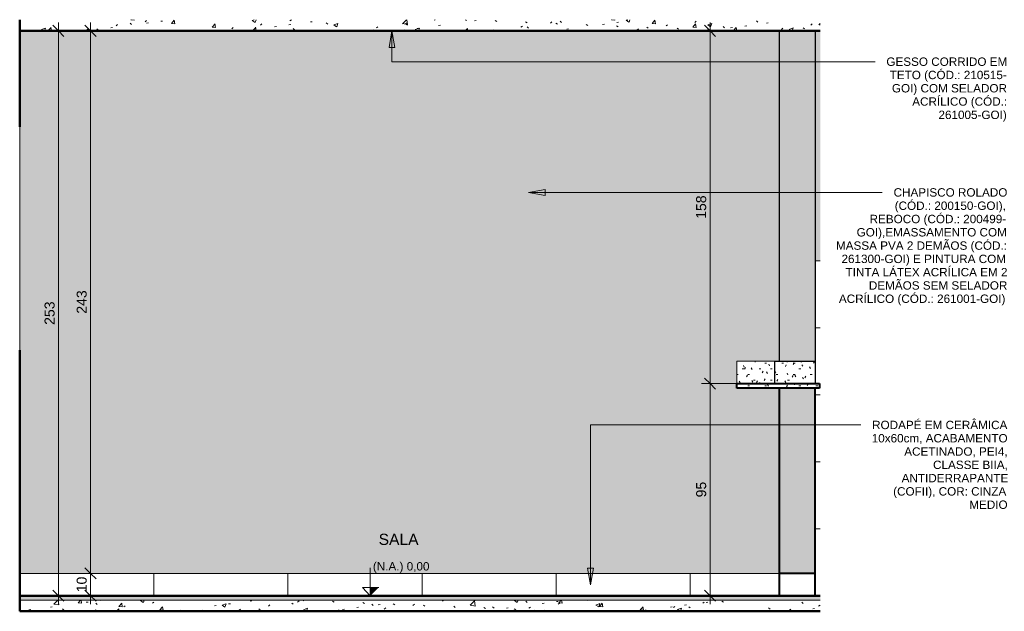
# Model space of a CAD drawing. Header units: metres. Extents: x -0.3 to 17.5, y -18.2 to 2.6.
# Tile 2 of 8: x -0.3 to 4.1, y -0.1 to 2.6. Entities that reach past the tile are written whole.
import ezdxf

# ---------------------------------------------------------------- set-up
doc = ezdxf.new("R2010")
doc.units = ezdxf.units.M
for name, color, linetype, lineweight in [('A-ANNO-DIMS', 7, 'Continuous', 9), ('A-ANNO-DIMS-25', 7, 'Continuous', 9), ('A-CLNG', 7, 'Continuous', 5), ('A-FLOR', 7, 'Continuous', 5), ('A-FLOR-MCUT', 7, 'Continuous', 5), ('A-FLOR-PATT', 7, 'Continuous', 50), ('A-GLAZ', 7, 'Continuous', 5), ('A-WALL', 7, 'Continuous', 5), ('A-WALL-PATT', 7, 'Continuous', 5), ('G-ANNO-DIMS', 7, 'Continuous', 9), ('G-ANNO-TEXT', 7, 'Continuous', 9), ('I-WALL', 7, 'Continuous', 5), ('Q-CASE', 7, 'Continuous', 5)]:
    doc.layers.add(name, color=color, linetype=linetype, lineweight=lineweight)
doc.layers.add('A-DETL', color=7, linetype='Continuous', lineweight=5, true_color=0x00a600)
doc.styles.add('Arial', font='arial.ttf', dxfattribs={"height": 0.0375})
doc.styles.add('Arial_1', font='arial.ttf', dxfattribs={"height": 0.05})
doc.styles.add('Arial_2', font='arial.ttf', dxfattribs={"height": 0.045})
doc.dimstyles.new('Com_linha__ref__contínua__-_Cor_Vermelha_Arial_1_8mm', dxfattribs={"dimscale": 0.3048, "dimtxt": 0.045912, "dimasz": 0.164042, "dimexe": 0.123031, "dimexo": 0.123031, "dimgap": 0.012303, "dimtad": 1, "dimdec": 1, "dimlfac": 100, "dimrnd": 0.1, "dimdsep": 46, "dimtxsty": 'Arial_2', "dimblk1": 'OBLIQUE', "dimblk2": 'OBLIQUE', "dimsah": 1, "dimcen": 0.09, "dimdle": 0.123031, "dimazin": 0, "dimtfac": 1, "dimtdec": 4, "dimtix": 1, "dimtmove": 0, "dimatfit": 3, "dimfxl": 1, "dimtvp": 1, "dimtolj": 1, "dimtzin": 0, "dimarcsym": 2})
pattern_1 = [(50, (-2.6, 0), (0.1821895, -0.015938), [0.01905, -0.20955]), (355, (-2.6, 0), (-0.035242, 0.1910586), [0.01524, -0.16764]), (100.451, (-2.585, -0.00133), (0.146942, 0.1751196), [0.01619, -0.17809]), (46.184, (-2.6, 0.0508), (0.271077, -0.0420454), [0.02857, -0.31432]), (96.636, (-2.578, 0.0473), (0.237407, 0.247433), [0.02429, -0.26714]), (351.184, (-2.6, 0.0508), (0.237406, 0.247428), [0.02286, -0.25146]), (21, (-2.575, 0.0381), (0.1516197, -0.102267), [0.01905, -0.20955]), (326, (-2.575, 0.0381), (0.0618035, 0.1841894), [0.01524, -0.16764]), (71.451, (-2.562, 0.02958), (0.213418, 0.081924), [0.01619, -0.17809]), (37.5, (-2.6, 0), (0.0030864, 0.08455105), [0.00838, -0.15723, 0.00838, -0.1618, -0.16828]), (37.5, (-2.6, 0), (0.0030864, 0.08455105), [-0.33579, 0.00838, -0.15989]), (7.5, (-2.6, 0), (0.0668157, 0.1001782), [0.00838, -0.08865, 0.00838, -0.15342, -0.06414]), (7.5, (-2.6, 0), (0.0668157, 0.1001782), [-0.25883, 0.00838, -0.05575]), (327.5, (-2.657, 0), (0.1355866, -0.0057276), [0.00838, -0.05512, 0.00838, -0.18974, -0.26289]), (327.5, (-2.657, 0), (0.1355866, -0.0057276), [-0.26162, 0.00838, -0.25451]), (317.5, (-2.682, 0), (0.1481253, 0.0254287), [0.00838, -0.07417, 0.00838, -0.12319, -0.18669]), (317.5, (-2.682, 0), (0.1481253, 0.0254287), [-0.21412, 0.00838, -0.17831])]
pattern_2 = [(0, (-2.6, 0), (0.1016, 0.0254), [0.00838, -0.06782, 0.00838, -0.06782, -0.4064]), (0, (-2.6, 0), (0.1016, 0.0254), [-0.1524, 0.00838, -0.14402, 0.00838, -0.06782, -0.1778]), (0, (-2.6, 0), (0.1016, 0.0254), [-0.381, 0.00838, -0.04242, 0.00838, -0.11862]), (120, (-2.562, 0.0127), (-0.07279705, 0.07528818), [0.00838, -0.06782, 0.00838, -0.06782, -0.4064]), (120, (-2.562, 0.0127), (-0.07279705, 0.07528818), [-0.1524, 0.00838, -0.14402, 0.00838, -0.06782, -0.1778]), (120, (-2.562, 0.0127), (-0.07279705, 0.07528818), [-0.381, 0.00838, -0.04242, 0.00838, -0.11862]), (240, (-2.55, 0.0635), (-0.02880295, -0.10068818), [0.00838, -0.06782, 0.00838, -0.06782, -0.4064]), (240, (-2.55, 0.0635), (-0.02880295, -0.10068818), [-0.1524, 0.00838, -0.14402, 0.00838, -0.06782, -0.1778]), (240, (-2.55, 0.0635), (-0.02880295, -0.10068818), [-0.381, 0.00838, -0.04242, 0.00838, -0.11862])]

# ---------------------------------------------------------------- blocks, each defined once
blk = doc.blocks.new('TAMPO DO ABRIGO GLP EM GRANITO CINZA ANDORINHA - TAMPO DO ABRIGO GLP EM GRANITO CINZA ANDORINHA-1861549-1c')
at = {"layer": 'Q-CASE', "true_color": 0x808080}
h = blk.add_hatch(dxfattribs=at)
h.set_pattern_fill('FP_2', color=8, style=0, pattern_type=2)
h.set_pattern_definition(pattern_2)
h.paths.add_polyline_path([(3.0122, 0.95), (3.0337, 0.95), (3.0337, 1.05), (2.8637, 1.05), (2.8637, 0.95)])
h = blk.add_hatch(dxfattribs=at)
h.set_pattern_fill('FP_2', color=8, style=0, pattern_type=2)
h.set_pattern_definition(pattern_2)
h.paths.add_polyline_path([(3.2137, 0.95), (3.2137, 1.05), (3.0337, 1.05), (3.0337, 0.95), (3.0557, 0.95)])
h = blk.add_hatch(dxfattribs=at)
h.set_pattern_fill('FP_2', color=8, style=0, pattern_type=2)
h.set_pattern_definition(pattern_2)
h.paths.add_polyline_path([(2.8637, 0.93), (3.2337, 0.93), (3.2337, 0.95), (2.8637, 0.95)])
at = {"layer": 'Q-CASE'}
for p, q in [((2.8637, 1.05), (3.0337, 1.05)), ((2.8637, 0.95), (2.8637, 1.05)), ((3.0337, 1.05), (3.2137, 1.05)), ((3.0337, 0.95), (3.0337, 1.05)), ((3.2137, 0.95), (3.2137, 1.05)), ((2.8637, 0.95), (3.2337, 0.95)), ((2.8637, 0.93), (2.8637, 0.95)), ((3.2337, 0.93), (2.8637, 0.93)), ((3.2337, 0.93), (3.2337, 0.95))]:
    blk.add_line(p, q, dxfattribs=at)
blk = doc.blocks.new('JANELA DE CORRE_2767304-1c0')
at = {"layer": 'A-GLAZ', "true_color": 0xfffffe}
h = blk.add_hatch(color=7, dxfattribs=at)
h.paths.add_polyline_path([(-0.3464, 1.1), (-0.3464, 1.145), (-0.3467, 1.1449), (-0.3467, 1.1)])
h.paths.add_polyline_path([(-0.3467, 2.055), (-0.3464, 2.055), (-0.3464, 2.1), (-0.3467, 2.0999)])
blk.add_hatch(color=7, dxfattribs=at).paths.add_polyline_path([(-0.3464, 1.145), (-0.3464, 2.055), (-0.3467, 2.055), (-0.3467, 1.145)])
at = {"layer": 'A-GLAZ', "lineweight": 15}
for p, q in [((-0.3464, 2.1), (-0.3467, 2.1)), ((-0.3464, 2.055), (-0.3464, 2.1)), ((-0.3467, 2.055), (-0.3464, 2.055)), ((-0.3464, 1.145), (-0.3467, 1.145)), ((-0.3464, 1.1), (-0.3464, 1.145)), ((-0.3467, 1.1), (-0.3464, 1.1))]:
    blk.add_line(p, q, dxfattribs=at)
at = {"layer": 'A-GLAZ'}
blk.add_line((-0.3464, 2.055), (-0.3464, 1.145), dxfattribs=at)
blk = doc.blocks.new('Elevações de ponto - Cota de elevação - corte _N_O e N_A_-1979376-1c')
at = {"layer": 'G-ANNO-DIMS'}
blk.add_hatch(color=256, dxfattribs=at).paths.add_polyline_path([(1.2609, 0.0368), (1.2226, 0), (1.2226, 0.0368)])
for p, q in [((1.1883, 0.0993), (1.4872, 0.0993)), ((1.2226, 0), (1.2226, 0.125)), ((1.2226, 0), (1.1883, 0.0368)), ((1.1883, 0.0368), (1.2609, 0.0368)), ((1.2226, 0.0368), (1.1883, 0.0368)), ((1.1883, 0.0368), (1.2226, 0)), ((1.2226, 0), (1.2226, 0.0368))]:
    blk.add_line(p, q, dxfattribs=at)
blk = doc.blocks.new('DIMBLOCK1-1c')
at = {"layer": 'A-ANNO-DIMS-25', "color": 242, "true_color": 0xbd2b2e, "transparency": 16777216}
for p, q in [((-0.0297, 0.1), (-0.0672, 0.1)), ((-0.0297, 0.1), (-0.0547, 0.125)), ((-0.0297, -0.0375), (-0.0297, 0.1)), ((-0.0297, 0.1), (-0.0047, 0.075)), ((-0.0297, 0.1), (-0.0276, 0.1)), ((-0.0297, 0), (-0.0547, 0.025)), ((-0.0297, 0), (-0.0672, 0)), ((-0.0297, 0), (-0.0047, -0.025)), ((-0.0297, 0), (-0.0276, 0))]:
    blk.add_line(p, q, dxfattribs=at)
at = {"layer": 'A-ANNO-DIMS-25', "color": 0, "transparency": 16777216, "insert": (-0.0919, 0.0154), "char_height": 0.045, "width": 0.083065, "attachment_point": 1, "rotation": 90, "line_spacing_factor": 0.941778, "style": 'Arial_2'}
blk.add_mtext('10', dxfattribs=at)
blk = doc.blocks.new('_Oblique')
at = {"color": 0, "linetype": 'ByBlock', "lineweight": -2}
blk.add_line((-0.5, -0.5), (0.5, 0.5), dxfattribs=at)
blk = doc.blocks.new('DIMBLOCK2-1c')
at = {"layer": 'A-ANNO-DIMS-25', "color": 242, "true_color": 0xbd2b2e, "transparency": 16777216}
for p, q in [((-0.0297, 0.1), (-0.0297, 2.5675)), ((-0.0297, 2.53), (-0.0672, 2.53)), ((-0.0297, 2.53), (-0.0547, 2.555)), ((-0.0297, 2.53), (-0.0047, 2.505)), ((-0.0297, 2.53), (-0.0276, 2.53)), ((-0.0297, 0.1), (-0.0672, 0.1)), ((-0.0297, 0.1), (-0.0547, 0.125)), ((-0.0297, 0.1), (-0.0047, 0.075)), ((-0.0297, 0.1), (-0.0276, 0.1))]:
    blk.add_line(p, q, dxfattribs=at)
at = {"layer": 'A-ANNO-DIMS-25', "color": 0, "transparency": 16777216, "insert": (-0.0919, 1.2631), "char_height": 0.045, "width": 0.124597, "attachment_point": 1, "rotation": 90, "line_spacing_factor": 0.941778, "style": 'Arial_2'}
blk.add_mtext('243', dxfattribs=at)
blk = doc.blocks.new('DIMBLOCK3-1c')
at = {"layer": 'A-ANNO-DIMS-25', "color": 242, "true_color": 0xbd2b2e, "transparency": 16777216}
for p, q in [((-0.1734, -0.0375), (-0.1734, 2.5675)), ((-0.1734, 2.53), (-0.2109, 2.53)), ((-0.1734, 2.53), (-0.1984, 2.555)), ((-0.1734, 2.53), (-0.1484, 2.505)), ((-0.1734, 2.53), (-0.1712, 2.53)), ((-0.1734, 0), (-0.1984, 0.025)), ((-0.1734, 0), (-0.2109, 0)), ((-0.1734, 0), (-0.1484, -0.025)), ((-0.1734, 0), (-0.1712, 0))]:
    blk.add_line(p, q, dxfattribs=at)
at = {"layer": 'A-ANNO-DIMS-25', "color": 0, "transparency": 16777216, "insert": (-0.2355, 1.2131), "char_height": 0.045, "width": 0.124597, "attachment_point": 1, "rotation": 90, "line_spacing_factor": 0.941778, "style": 'Arial_2'}
blk.add_mtext('253', dxfattribs=at)
blk = doc.blocks.new('DIMBLOCK4-1c')
at = {"layer": 'A-ANNO-DIMS-25', "color": 242, "true_color": 0xbd2b2e, "transparency": 16777216}
for p, q in [((2.743, 0.95), (2.718, 0.975)), ((2.743, 0.95), (2.7055, 0.95)), ((2.743, -0.0375), (2.743, 0.95)), ((2.743, 0.95), (2.768, 0.925)), ((2.743, 0.95), (2.9278, 0.95)), ((2.743, 0), (2.7055, 0)), ((2.743, 0), (2.718, 0.025)), ((2.743, 0), (2.768, -0.025)), ((2.743, 0), (2.7451, 0))]:
    blk.add_line(p, q, dxfattribs=at)
at = {"layer": 'A-ANNO-DIMS-25', "color": 0, "transparency": 16777216, "insert": (2.6808, 0.4404), "char_height": 0.045, "width": 0.083065, "attachment_point": 1, "rotation": 90, "line_spacing_factor": 0.941778, "style": 'Arial_2'}
blk.add_mtext('95', dxfattribs=at)
blk = doc.blocks.new('DIMBLOCK5-1c')
at = {"layer": 'A-ANNO-DIMS-25', "color": 242, "true_color": 0xbd2b2e, "transparency": 16777216}
for p, q in [((2.743, 0.95), (2.743, 2.5675)), ((2.743, 2.53), (2.7055, 2.53)), ((2.743, 2.53), (2.718, 2.555)), ((2.743, 2.53), (2.768, 2.505)), ((2.743, 2.53), (2.7451, 2.53)), ((2.743, 0.95), (2.718, 0.975)), ((2.743, 0.95), (2.7055, 0.95)), ((2.743, 0.95), (2.768, 0.925)), ((2.743, 0.95), (2.9278, 0.95))]:
    blk.add_line(p, q, dxfattribs=at)
at = {"layer": 'A-ANNO-DIMS-25', "color": 0, "transparency": 16777216, "insert": (2.6808, 1.6881), "char_height": 0.045, "width": 0.124597, "attachment_point": 1, "rotation": 90, "line_spacing_factor": 0.941778, "style": 'Arial_2'}
blk.add_mtext('158', dxfattribs=at)

msp = doc.modelspace()

# ---------------------------------------------------------------- hatches: boundary and pattern name
at = {"layer": 'A-FLOR', "true_color": 0xbbc5c4}
msp.add_hatch(color=9, dxfattribs=at).paths.add_polyline_path([(3.0122, -0.02), (3.2361, -0.02), (3.2361, 0), (-0.3464, 0), (-0.3464, -0.02), (2.7883, -0.02)])
at = {"layer": 'A-FLOR-PATT', "lineweight": 5, "true_color": 0x787878}
h = msp.add_hatch(dxfattribs=at)
h.set_pattern_fill('FP_1', color=8, style=0, pattern_type=2)
h.set_pattern_definition(pattern_1)
h.paths.add_polyline_path([(2.3404, 2.53), (3.2361, 2.53), (3.2361, 2.5802), (-0.3464, 2.5802), (-0.3464, 2.53), (1.4447, 2.53)])
h = msp.add_hatch(dxfattribs=at)
h.set_pattern_fill('FP_1', color=8, style=0, pattern_type=2)
h.set_pattern_definition(pattern_1)
h.paths.add_polyline_path([(2.3404, -0.07), (3.2361, -0.07), (3.2361, -0.02), (-0.3464, -0.02), (-0.3464, -0.07), (1.4447, -0.07)])
at = {"layer": 'A-WALL', "true_color": 0xf4f4f4}
msp.add_hatch(color=7, dxfattribs=at).paths.add_polyline_path([(-0.3444, 0), (-0.3444, 0.1), (-0.3464, 0.1), (-0.3464, 0)])
at = {"layer": 'A-WALL-PATT', "true_color": 0x808080}
h = msp.add_hatch(dxfattribs=at)
h.set_pattern_fill('FP_3', color=8, style=0, pattern_type=2)
h.set_pattern_definition([(0, (3.214, 0), (0, 0.3), []), (90, (3.214, 0), (-0.4, 2e-17), [])])
h.paths.add_polyline_path([(3.2361, 0), (3.2361, 1.5), (3.2137, 1.5), (3.2137, 0.95), (3.2337, 0.95), (3.2337, 0.93), (3.2137, 0.93), (3.2137, 0.1), (3.2157, 0.1), (3.2157, 0)])
at = {"layer": 'A-WALL-PATT', "true_color": 0x787878}
h = msp.add_hatch(dxfattribs=at)
h.set_pattern_fill('FP_4', color=8, style=0, pattern_type=2)
h.set_pattern_definition([(0, (-0.3464, 0), (0, 0.6), []), (90, (-0.3464, 0), (-0.6, 4e-17), [])])
h.paths.add_polyline_path([(-0.3444, 0), (3.0517, 0), (3.0517, 0.1), (-0.3444, 0.1)])
h = msp.add_hatch(dxfattribs=at)
h.set_pattern_fill('FP_5', color=8, style=0, pattern_type=2)
h.set_pattern_definition([(0, (3.214, 0), (0, 0.6), []), (90, (3.214, 0), (-0.6, 4e-17), [])])
h.paths.add_polyline_path([(3.2157, 0), (3.2157, 0.1), (3.0517, 0.1), (3.0517, 0), (3.2137, 0)])
at = {"layer": 'G-ANNO-TEXT'}
for points in [[(1.3196, 2.5299), (1.3064, 2.4549), (1.3328, 2.4549)], [(1.9304, 1.8064), (2.0054, 1.7932), (2.0054, 1.8196)], [(2.2085, 0.0486), (2.2218, 0.1236), (2.1953, 0.1236)]]:
    msp.add_hatch(color=256, dxfattribs=at).paths.add_polyline_path(points)
at = {"layer": 'I-WALL', "true_color": 0xf4eccd}
h = msp.add_hatch(color=254, dxfattribs=at)
h.paths.add_polyline_path([(-0.3464, -0.07), (-0.3464, 1.1), (-0.3467, 1.1), (-0.3467, -0.07)])
h.paths.add_polyline_path([(-0.3467, 2.1), (-0.3464, 2.1), (-0.3464, 2.5802), (-0.3467, 2.5802), (-0.3467, 2.1324)])
for points in [[(-0.3464, 0.1), (3.0537, 0.1), (3.0537, 0.93), (2.8637, 0.93), (2.8637, 1.05), (3.0537, 1.05), (3.0537, 2.53), (-0.3464, 2.53), (-0.3464, 1.1)], [(3.0657, 1.05), (3.2137, 1.05), (3.2137, 2.53), (3.0537, 2.53), (3.0537, 1.05)], [(3.2361, 1.5), (3.2361, 2.53), (3.2137, 2.53), (3.2137, 1.5)], [(3.1241, 0.1), (3.2137, 0.1), (3.2137, 0.93), (3.0537, 0.93), (3.0537, 0.1)]]:
    msp.add_hatch(color=254, dxfattribs=at).paths.add_polyline_path(points)

# ---------------------------------------------------------------- linework, layer by layer
at = {"layer": 'A-CLNG'}
for p, q in [((3.2361, 2.532), (-0.3464, 2.532)), ((3.2361, 2.531), (-0.3464, 2.531))]:
    msp.add_line(p, q, dxfattribs=at)
at = {"layer": 'A-DETL', "color": 7, "lineweight": 25}
for p, q in [((3.0537, 1.05), (3.0537, 2.53)), ((3.2137, 2.53), (3.2137, 0.95)), ((3.0337, 0.95), (3.0337, 1.05)), ((3.0337, 1.05), (3.2137, 1.05))]:
    msp.add_line(p, q, dxfattribs=at)
at = {"layer": 'A-DETL', "color": 7, "lineweight": 40}
for p, q in [((2.8637, 0.93), (2.8637, 0.95)), ((2.8637, 0.95), (3.2337, 0.95)), ((3.2337, 0.93), (2.8637, 0.93)), ((3.0537, 0), (3.0537, 0.93)), ((3.2137, 0), (3.2137, 0.93)), ((3.2337, 0.95), (3.2337, 0.93)), ((3.2137, 0.1), (3.0537, 0.1))]:
    msp.add_line(p, q, dxfattribs=at)
at = {"layer": 'A-DETL', "color": 7, "lineweight": 50}
msp.add_line((3.0537, 0), (3.0428, 0), dxfattribs=at)
at = {"layer": 'A-FLOR', "lineweight": 50}
for p, q in [((-0.3464, 2.5802), (-0.3464, 2.53)), ((-0.3464, 2.53), (3.2361, 2.53)), ((3.2361, 0), (-0.3464, 0)), ((-0.3464, 0), (-0.3464, -0.07)), ((-0.3467, -0.07), (3.2361, -0.07))]:
    msp.add_line(p, q, dxfattribs=at)
at = {"layer": 'A-FLOR-MCUT'}
msp.add_line((3.2361, -0.02), (-0.3464, -0.02), dxfattribs=at)
at = {"layer": 'A-WALL', "lineweight": 25}
for p, q in [((-0.3444, 0.1), (-0.3464, 0.1)), ((-0.3444, 0), (-0.3444, 0.1))]:
    msp.add_line(p, q, dxfattribs=at)
at = {"layer": 'A-WALL'}
for p, q in [((-0.3444, 0.1), (3.2157, 0.1)), ((3.0517, 0.1), (3.0517, 0)), ((3.2157, 0.1), (3.2157, 0))]:
    msp.add_line(p, q, dxfattribs=at)
at = {"layer": 'G-ANNO-TEXT'}
for p, q in [((1.3196, 2.5299), (1.3064, 2.4549)), ((1.3328, 2.4549), (1.3196, 2.5299)), ((1.3196, 2.5299), (1.3196, 2.3921)), ((1.3064, 2.4549), (1.3328, 2.4549)), ((1.3196, 2.3921), (3.4021, 2.3921)), ((3.4021, 2.3921), (3.4815, 2.3921)), ((2.0054, 1.8196), (1.9304, 1.8064)), ((2.0054, 1.7932), (2.0054, 1.8196)), ((1.9304, 1.8064), (2.0054, 1.7932)), ((1.9304, 1.8064), (3.2294, 1.8064)), ((3.2294, 1.8064), (3.5139, 1.8064)), ((2.2085, 0.7649), (3.3846, 0.7649)), ((2.2085, 0.0486), (2.2085, 0.7649)), ((3.3846, 0.7649), (3.4177, 0.7649)), ((2.2218, 0.1236), (2.1953, 0.1236)), ((2.1953, 0.1236), (2.2085, 0.0486)), ((2.2085, 0.0486), (2.2218, 0.1236))]:
    msp.add_line(p, q, dxfattribs=at)
at = {"layer": 'I-WALL', "lineweight": 50}
for p, q in [((-0.3464, 2.1), (-0.3464, 2.53)), ((-0.3467, 2.1), (-0.3464, 2.1)), ((-0.3464, 1.1), (-0.3467, 1.1)), ((-0.3464, 0), (-0.3464, 1.1))]:
    msp.add_line(p, q, dxfattribs=at)
at = {"layer": 'I-WALL'}
for p, q in [((3.0537, 1.05), (3.0537, 2.53)), ((3.2137, 2.53), (3.2137, 1.05)), ((3.2361, 1.5), (3.2137, 1.5)), ((3.0537, 0.93), (3.0537, 0.1)), ((3.2137, 0.1), (3.2137, 0.93))]:
    msp.add_line(p, q, dxfattribs=at)

# ---------------------------------------------------------------- block references
at = {"layer": 'A-GLAZ'}
msp.add_blockref('JANELA DE CORRE_2767304-1c0', (0, 0), dxfattribs=at)
at = {"layer": 'G-ANNO-DIMS'}
msp.add_blockref('Elevações de ponto - Cota de elevação - corte _N_O e N_A_-1979376-1c', (0, 0), dxfattribs=at)
at = {"layer": 'Q-CASE'}
msp.add_blockref('TAMPO DO ABRIGO GLP EM GRANITO CINZA ANDORINHA - TAMPO DO ABRIGO GLP EM GRANITO CINZA ANDORINHA-1861549-1c', (0, 0), dxfattribs=at)

# ---------------------------------------------------------------- texts
at = {"layer": 'G-ANNO-DIMS', "lineweight": 18, "insert": (1.2341, 0.1504), "char_height": 0.0375, "width": 0.30255, "attachment_point": 1, "line_spacing_factor": 0.941778, "style": 'Arial'}
msp.add_mtext('(N.A.) 0,00', dxfattribs=at)
at = {"layer": 'G-ANNO-TEXT', "attachment_point": 1}
for s, insert, char_height, width, style in [('GESSO CORRIDO EM ', (3.5323, 2.4108), 0.0375, 0.661392, 'Arial'), ('TETO (CÓD.: 210515-', (3.5472, 2.3513), 0.0375, 0.643354, 'Arial'), ('GOI) COM SELADOR ', (3.5571, 2.2918), 0.0375, 0.631329, 'Arial'), ('ACRÍLICO (CÓD.: ', (3.6481, 2.2323), 0.0375, 0.521097, 'Arial'), ('261005-GOI)', (3.7655, 2.1727), 0.0375, 0.378797, 'Arial'), ('CHAPISCO ROLADO', (3.5647, 1.8252), 0.0375, 0.621308, 'Arial'), ('(CÓD.: 200150-GOI),', (3.5696, 1.7656), 0.0375, 0.615295, 'Arial'), ('REBOCO (CÓD.: 200499-', (3.4572, 1.7061), 0.0375, 0.751582, 'Arial'), ('GOI),EMASSAMENTO COM ', (3.3993, 1.6466), 0.0375, 0.82173, 'Arial'), ('MASSA PVA 2 DEMÃOS (CÓD.: ', (3.3067, 1.587), 0.0375, 0.933966, 'Arial'), ('261300-GOI) E PINTURA COM ', (3.3315, 1.5275), 0.0375, 0.903903, 'Arial'), ('TINTA LÁTEX ACRÍLICA EM 2 ', (3.3497, 1.468), 0.0375, 0.881856, 'Arial'), ('DEMÃOS SEM SELADOR ', (3.4539, 1.4084), 0.0375, 0.75559, 'Arial'), ('ACRÍLICO (CÓD.: 261001-GOI)', (3.3199, 1.3489), 0.0375, 0.917932, 'Arial'), ('RODAPÉ EM CERÂMICA ', (3.4685, 0.7836), 0.0375, 0.737553, 'Arial'), ('10x60cm, ACABAMENTO ', (3.4668, 0.7241), 0.0375, 0.739557, 'Arial'), ('ACETINADO, PEI4, ', (3.6123, 0.6646), 0.0375, 0.563185, 'Arial'), ('CLASSE BIIA, ', (3.7413, 0.605), 0.0375, 0.406856, 'Arial'), ('ANTIDERRAPANTE ', (3.6007, 0.5455), 0.0375, 0.577215, 'Arial'), ('(COFII), COR: CINZA ', (3.5627, 0.486), 0.0375, 0.623312, 'Arial'), ('MEDIO', (3.9034, 0.4264), 0.0375, 0.210443, 'Arial'), ('SALA', (1.2599, 0.2774), 0.05, 0.222468, 'Arial_1')]:
    msp.add_mtext(s, dxfattribs=dict(at, insert=insert, char_height=char_height, width=width, style=style))

# ---------------------------------------------------------------- dimensions: what is measured, and where the dimension line sits
at = {"layer": 'A-ANNO-DIMS', "color": 242, "true_color": 0xbd2b2e}
for base, p1, p2, override, picture, middle in [((-0.1734, 2.53), (-0.2087, 0), (-0.2087, 2.53), {"dimpost": '<>', "dimfxl": 2.53}, 'DIMBLOCK3-1c', (-0.2001, 1.265)), ((-0.0297, 2.53), (-0.0651, 0.1), (-0.0651, 2.53), {"dimpost": '<>', "dimfxl": 2.43}, 'DIMBLOCK2-1c', (-0.0565, 1.315)), ((2.743, 2.53), (2.9653, 0.95), (2.7076, 2.53), {"dimpost": '<>', "dimfxl": 1.600872}, 'DIMBLOCK5-1c', (2.7162, 1.74)), ((2.743, 0.95), (2.7076, 0), (2.9653, 0.95), {"dimpost": '<>', "dimfxl": 0.984323}, 'DIMBLOCK4-1c', (2.7162, 0.475)), ((-0.0297, 0.1), (-0.0651, 0), (-0.0651, 0.1), {"dimpost": '<>', "dimfxl": 0.1}, 'DIMBLOCK1-1c', (-0.0565, 0.05))]:
    dim = msp.add_linear_dim(base=base, p1=p1, p2=p2, angle=90, dimstyle='Com_linha__ref__contínua__-_Cor_Vermelha_Arial_1_8mm', override=override, dxfattribs=at)
    dim.commit()
    dim.dimension.update_dxf_attribs({"geometry": picture, "text_midpoint": middle})

doc.saveas('drawing.dxf')
